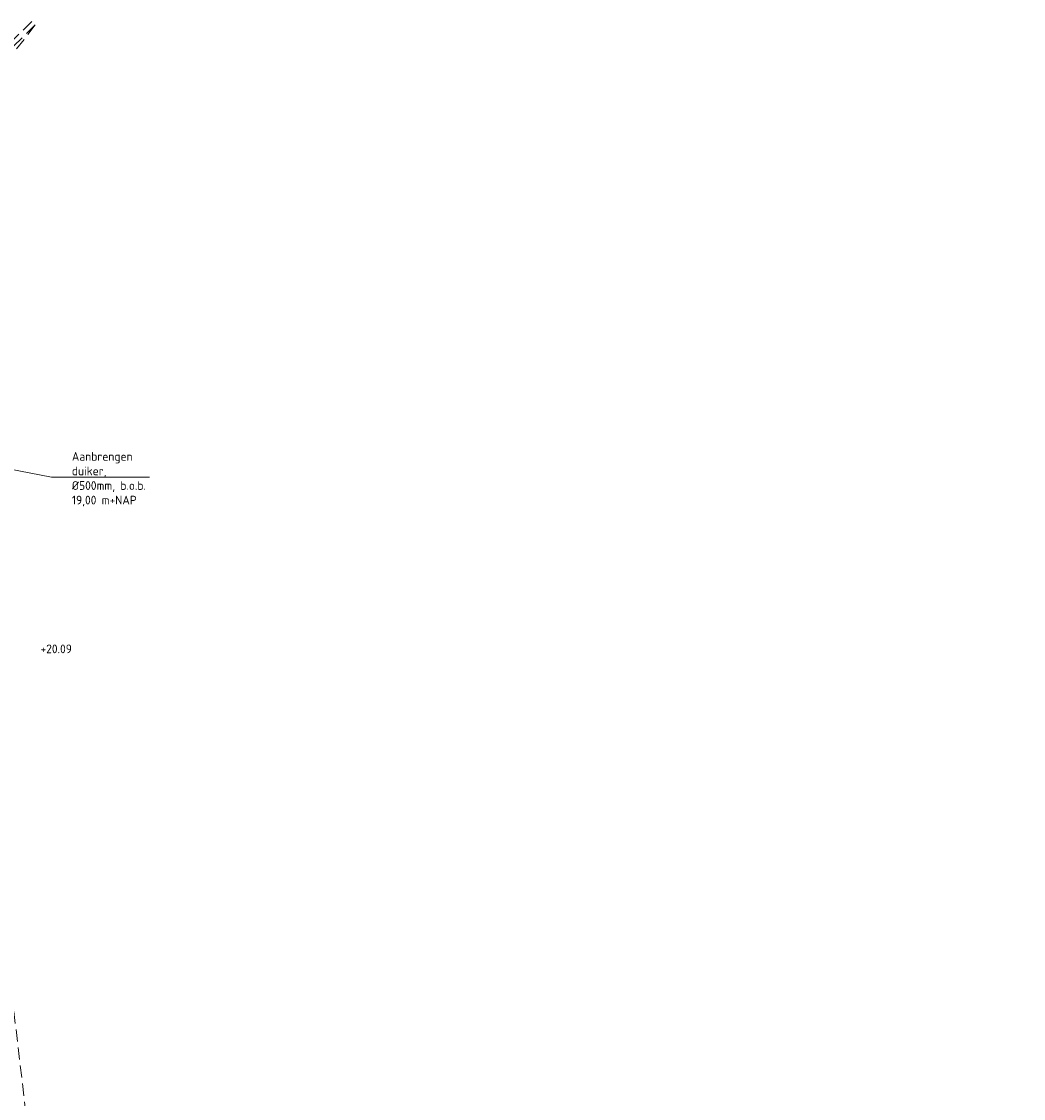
# Model space of a CAD drawing. Header units: metres. Extents: x 155514 to 155815, y 376837 to 377152.
# Tile 6 of 6: x 155712 to 155815, y 376977 to 377088. Entities that reach past the tile are written whole.
import ezdxf
from ezdxf import colors
from ezdxf.entities.mleader import LeaderData, LeaderLine
from ezdxf.math import Vec2, Vec3

# ---------------------------------------------------------------- set-up
doc = ezdxf.new("R2010")
doc.units = ezdxf.units.M
doc.linetypes.add('DASHED2', pattern=[0.375, 0.25, -0.125])
doc.layers.add('N-WE-GW-SCOOP-PROVINCIE-GD', color=90, linetype='Continuous', lineweight=50)
doc.layers.add('X-XX-AL-AANPIJLING-T18', color=10, linetype='Continuous', lineweight=18)
doc.layers.add('X-XX-AL-T25-Bestaande', color=7, linetype='Continuous', lineweight=25, true_color=0x848484)
doc.styles.add('NLCS-ISO', font='NLCS-ISO.ttf')
doc.styles.add('NLCS-ISO-ANNOTATIEF-T18', font='NLCS-ISO.ttf', dxfattribs={"height": 1.8})

msp = doc.modelspace()

# ---------------------------------------------------------------- linework, layer by layer
at = {"layer": 'N-WE-GW-SCOOP-PROVINCIE-GD', "linetype": 'DASHED2', "lineweight": 18, "ltscale": 5, "flags": 128}
for points in [[(155712.856, 377087.762), (155703.679, 377078.73, 0.2344987), (155691.782, 377044.273), (155702.876, 376958.213), (155708.568, 376888.538, 0.3266123), (155735.977, 376856.835), (155769.914, 376849.013), (155815.054, 376841.698)], [(155713.207, 377087.406), (155704.029, 377078.373, 0.2344987), (155692.278, 377044.337), (155703.373, 376958.266), (155709.066, 376888.578, 0.3266123), (155736.089, 376857.322), (155770.011, 376849.504), (155815.134, 376842.192)], [(155713.207, 377087.406), (155707.795, 377080.406, 0.1332494), (155702.444, 377045.827), (155707.003, 377019.682), (155714.24, 376958.338, -0.0235673), (155719.179, 376888.226, 0.3427683), (155737.002, 376866.348), (155775.472, 376857.391), (155815.134, 376842.192)]]:
    msp.add_lwpolyline(points, format="xyb", dxfattribs=at)

# ---------------------------------------------------------------- texts
at = {"layer": 'X-XX-AL-T25-Bestaande', "linetype": 'Continuous', "lineweight": 25, "insert": (155715.373, 377023.085, 20.093), "char_height": 0.9, "attachment_point": 5, "style": 'NLCS-ISO'}
msp.add_mtext('{\\fNLCS-ISO|b0|i0|c0|p11;+20.09}', dxfattribs=at)

# ---------------------------------------------------------------- leaders
at = {"layer": 'X-XX-AL-AANPIJLING-T18'}
ml = msp.add_multileader_mtext('Standard', dxfattribs=at)
ml.set_content('Aanbrengen duiker, %%C500mm, b.o.b. 19,00 m+NAP', color=10, style='NLCS-ISO-ANNOTATIEF-T18')
ml.set_leader_properties(color=256, lineweight=-1)
ml.build(insert=Vec2(0, 0))
ml.multileader.update_dxf_attribs({"text_left_attachment_type": 5, "text_right_attachment_type": 5, "dogleg_length": 1.8, "arrow_head_size": 0.9, "scale": 0.5})
ctx = ml.context
ctx.base_point, ctx.scale, ctx.char_height, ctx.arrow_head_size, ctx.landing_gap_size, ctx.plane_origin = Vec3(155716.54, 377040.796), 0.5, 0.9, 0.9, 0.45, Vec3(155688.629, 377052.76)
ctx.left_attachment, ctx.right_attachment = 5, 5
notes = []
notes.append((ctx, [(0, (1, 1, 0), (155714.896, 377040.796), (1, 0), 1.644, [(0, [(155688.939, 377045.832)], 0, [])])]))
ctx.mtext.insert, ctx.mtext.width, ctx.mtext.defined_height, ctx.mtext.flow_direction = Vec3(155716.99, 377043.376), 15.84116, 1.627, 5
for ctx, leaders in notes:
    for number, flags, end, landing, length, lines in leaders:
        leader = LeaderData()
        leader.index, (leader.has_last_leader_line, leader.has_dogleg_vector, leader.attachment_direction) = number, flags
        leader.last_leader_point, leader.dogleg_vector, leader.dogleg_length = Vec3(end), Vec3(landing), length
        for number, points, colour, breaks in lines:
            line = LeaderLine()
            line.index, line.vertices, line.color, line.breaks = number, Vec3.list(points), colors.encode_raw_color(colour), breaks
            leader.lines.append(line)
        ctx.leaders.append(leader)

doc.saveas('drawing.dxf')
